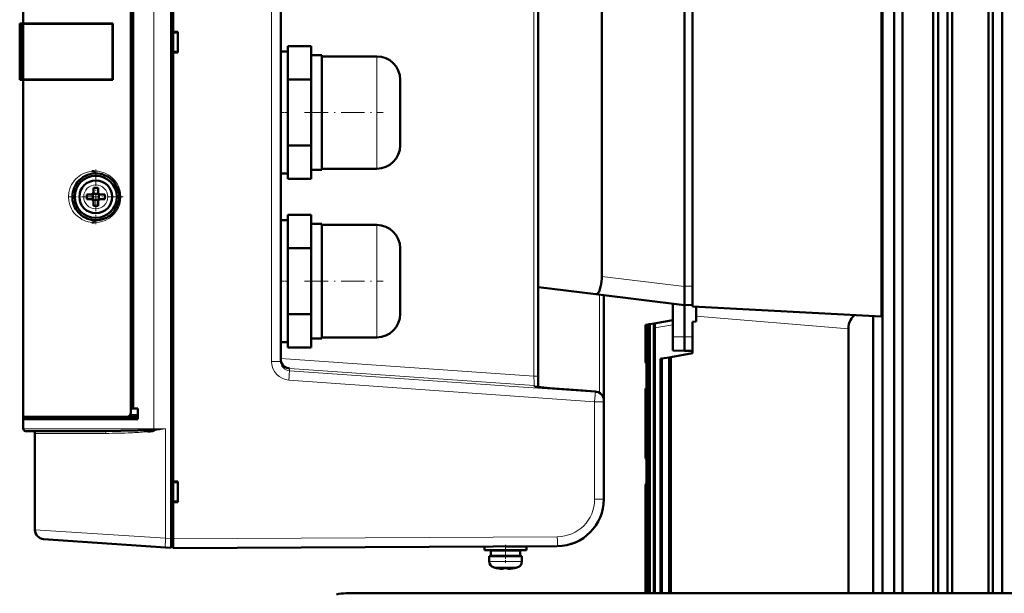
# Model space of a CAD drawing. Extents: x -1595 to 1972, y -1684 to 713.
# Tile 29 of 60: x -1323 to -1113, y 426 to 549. Entities that reach past the tile are written whole.
import ezdxf

# ---------------------------------------------------------------- set-up
doc = ezdxf.new("R2010")
doc.units = 0
doc.linetypes.add('DASHDOT', pattern=[18.5, 12, -3, 0.5, -3])

msp = doc.modelspace()

# ---------------------------------------------------------------- linework, layer by layer
at = {"color": 7, "lineweight": 50}
for p, q in [((-1290.68, 438.07), (-1290.68, 646.03)), ((-1290.28, 633.85), (-1290.28, 546.25)), ((-1138.76, 623.05), (-1138.76, 426.4)), ((-1136.26, 623.05), (-1136.26, 426.4)), ((-1126.89, 622.91), (-1126.89, 426.4)), ((-1124.89, 622.93), (-1124.89, 426.4)), ((-1115.26, 624.01), (-1115.26, 426.4)), ((-1113.26, 624.03), (-1113.26, 426.4)), ((-1322.28, 548.05), (-1322.28, 620.05)), ((-1299.28, 465.02), (-1299.28, 619.08)), ((-1299.28, 618.2), (-1299.28, 465.9)), ((-1298.78, 618.21), (-1298.78, 465.88)), ((-1212.28, 472.74), (-1212.28, 611.36)), ((-1267.28, 475.92), (-1267.28, 608.17)), ((-1116.12, 600.69), (-1116.12, 426.4)), ((-1139.02, 593.79), (-1139.02, 485.53)), ((-1179.39, 591.67), (-1179.39, 487.65)), ((-1181.09, 587.35), (-1181.09, 491.95)), ((-1198.74, 494.06), (-1198.74, 585.24)), ((-1134.5, 426.4), (-1134.5, 584.55)), ((-1127.96, 426.4), (-1127.96, 584.55)), ((-1123.89, 426.4), (-1123.89, 584.55)), ((-1323.02, 548.05), (-1323.01, 548.05)), ((-1323.02, 536.05), (-1323.02, 548.05)), ((-1323.02, 547.8), (-1323.02, 547.81)), ((-1323.02, 547.79), (-1323.02, 547.8)), ((-1323.01, 548.05), (-1322.98, 548.05)), ((-1323.01, 536.05), (-1323.01, 548.05)), ((-1322.78, 548.05), (-1322.98, 548.05)), ((-1322.78, 548.05), (-1322.78, 536.05)), ((-1322.28, 548.05), (-1322.78, 548.05)), ((-1303.1, 548.05), (-1322.28, 548.05)), ((-1321.98, 548.02), (-1322.28, 548.05)), ((-1322.28, 548.02), (-1322.28, 536.07)), ((-1322.23, 548.02), (-1322.28, 548.02)), ((-1321.85, 548.02), (-1321.92, 548.02)), ((-1321.42, 548.02), (-1321.85, 548.02)), ((-1319.65, 548.02), (-1321.42, 548.02)), ((-1312.56, 548.01), (-1319.65, 548.02)), ((-1303.1, 547.98), (-1303.21, 547.98)), ((-1303.21, 536.12), (-1303.21, 547.98)), ((-1303.1, 548.05), (-1303.1, 536.05)), ((-1290.28, 546.25), (-1289.28, 546.25)), ((-1290.28, 546.25), (-1290.28, 546.11)), ((-1290.28, 546.2), (-1290.28, 541.9)), ((-1290.28, 546.11), (-1289.28, 546.05)), ((-1289.28, 546.25), (-1289.28, 541.85)), ((-1265.78, 543.19), (-1265.78, 541.83)), ((-1260.78, 543.19), (-1265.78, 543.19)), ((-1260.78, 539.66), (-1260.78, 543.19)), ((-1289.28, 542.05), (-1290.28, 541.98)), ((-1290.28, 541.98), (-1290.28, 541.85)), ((-1290.28, 541.85), (-1290.28, 450.25)), ((-1289.28, 541.85), (-1290.28, 541.85)), ((-1267.28, 529.05), (-1267.28, 542.05)), ((-1267.28, 542.05), (-1265.78, 542.05)), ((-1265.78, 541.83), (-1265.78, 537.48)), ((-1258.48, 541.3), (-1260.78, 541.3)), ((-1258.48, 529.05), (-1258.48, 541.3)), ((-1246.78, 541.05), (-1258.48, 541.05)), ((-1260.78, 536.12), (-1260.78, 539.66)), ((-1323.02, 536.29), (-1323.02, 536.3)), ((-1265.78, 537.48), (-1265.78, 536.12)), ((-1323.02, 536.05), (-1323.01, 536.05)), ((-1323.01, 536.05), (-1322.98, 536.05)), ((-1323.01, 536.05), (-1322.98, 536.05)), ((-1322.78, 536.05), (-1322.98, 536.05)), ((-1322.78, 536.05), (-1322.28, 536.05)), ((-1322.28, 536.07), (-1322.24, 536.07)), ((-1322.28, 536.05), (-1321.98, 536.07)), ((-1303.1, 536.05), (-1322.28, 536.05)), ((-1322.28, 464.05), (-1322.28, 536.05)), ((-1321.92, 536.07), (-1321.85, 536.07)), ((-1321.85, 536.07), (-1321.42, 536.07)), ((-1321.42, 536.07), (-1319.65, 536.08)), ((-1319.65, 536.08), (-1318.67, 536.08)), ((-1316.17, 536.08), (-1313.93, 536.08)), ((-1311.56, 536.09), (-1308.01, 536.1)), ((-1305.55, 536.11), (-1303.1, 536.12)), ((-1303.21, 536.12), (-1303.1, 536.12)), ((-1265.78, 533.4), (-1265.78, 536.12)), ((-1265.78, 536.12), (-1260.78, 536.12)), ((-1260.78, 529.05), (-1260.78, 536.12)), ((-1241.78, 536.05), (-1241.78, 529.08)), ((-1265.78, 533.4), (-1265.78, 529.05)), ((-1267.28, 516.05), (-1267.28, 529.05)), ((-1265.78, 529.05), (-1265.78, 524.7)), ((-1260.78, 521.98), (-1260.78, 529.05)), ((-1258.48, 516.8), (-1258.48, 529.05)), ((-1241.78, 529.08), (-1241.78, 529.05)), ((-1241.78, 529.05), (-1241.78, 522.05)), ((-1265.78, 521.98), (-1265.78, 524.7)), ((-1265.78, 520.62), (-1265.78, 521.98)), ((-1265.78, 521.98), (-1260.78, 521.98)), ((-1260.78, 518.44), (-1260.78, 521.98)), ((-1265.78, 520.62), (-1265.78, 516.26)), ((-1260.78, 514.9), (-1260.78, 518.44)), ((-1265.78, 516.05), (-1267.28, 516.05)), ((-1265.78, 514.9), (-1265.78, 516.26)), ((-1260.78, 516.8), (-1258.48, 516.8)), ((-1258.48, 517.05), (-1246.78, 517.05)), ((-1303.4, 514.74), (-1303.36, 514.7)), ((-1265.78, 514.9), (-1260.78, 514.9)), ((-1307.78, 511.55), (-1308.7, 511.55)), ((-1307.41, 511.68), (-1307.42, 511.69)), ((-1306.14, 511.68), (-1307.41, 511.68)), ((-1307.41, 510.41), (-1307.41, 511.68)), ((-1307.28, 512.97), (-1307.28, 512.05)), ((-1306.28, 512.97), (-1306.28, 512.05)), ((-1306.13, 511.69), (-1306.14, 511.68)), ((-1306.14, 511.68), (-1306.14, 510.41)), ((-1305.78, 511.55), (-1304.85, 511.55)), ((-1307.78, 510.55), (-1308.7, 510.55)), ((-1307.41, 510.41), (-1307.42, 510.4)), ((-1306.14, 510.41), (-1307.41, 510.41)), ((-1307.28, 509.13), (-1307.28, 510.05)), ((-1306.28, 509.13), (-1306.28, 510.05)), ((-1306.14, 510.41), (-1306.13, 510.4)), ((-1304.85, 510.55), (-1305.78, 510.55)), ((-1265.78, 507.19), (-1265.78, 505.83)), ((-1260.78, 507.19), (-1265.78, 507.19)), ((-1260.78, 503.66), (-1260.78, 507.19)), ((-1267.28, 493.05), (-1267.28, 506.05)), ((-1267.28, 506.05), (-1265.78, 506.05)), ((-1265.78, 505.83), (-1265.78, 501.48)), ((-1258.48, 505.3), (-1260.78, 505.3)), ((-1258.48, 493.05), (-1258.48, 505.3)), ((-1246.78, 505.05), (-1258.48, 505.05)), ((-1260.78, 500.12), (-1260.78, 503.66)), ((-1265.78, 501.48), (-1265.78, 500.12)), ((-1265.78, 497.4), (-1265.78, 500.12)), ((-1265.78, 500.12), (-1260.78, 500.12)), ((-1260.78, 493.05), (-1260.78, 500.12)), ((-1241.78, 500.05), (-1241.78, 493.08)), ((-1265.78, 497.4), (-1265.78, 493.05)), ((-1267.28, 480.05), (-1267.28, 493.05)), ((-1265.78, 493.05), (-1265.78, 488.7)), ((-1260.78, 485.98), (-1260.78, 493.05)), ((-1258.48, 480.8), (-1258.48, 493.05)), ((-1241.78, 493.08), (-1241.78, 493.05)), ((-1241.78, 493.05), (-1241.78, 486.05)), ((-1212.27, 491.78), (-1199.98, 490.27)), ((-1199.98, 490.27), (-1181.09, 487.95)), ((-1198.28, 467.51), (-1198.28, 490.06)), ((-1181.09, 491.95), (-1181.09, 491.91)), ((-1181.09, 487.95), (-1181.09, 491.91)), ((-1265.78, 485.98), (-1265.78, 488.7)), ((-1183.59, 481.18), (-1183.59, 488.26)), ((-1181.09, 487.95), (-1179.39, 487.99)), ((-1181.09, 481.15), (-1181.09, 487.95)), ((-1265.78, 484.62), (-1265.78, 485.98)), ((-1265.78, 485.98), (-1260.78, 485.98)), ((-1260.78, 482.44), (-1260.78, 485.98)), ((-1179.28, 487.64), (-1179.39, 487.65)), ((-1139.02, 485.53), (-1179.39, 487.65)), ((-1179.39, 487.65), (-1179.39, 487.65)), ((-1178.59, 487.61), (-1178.59, 484.43)), ((-1265.78, 484.62), (-1265.78, 480.26)), ((-1189.39, 483.71), (-1189.21, 483.74)), ((-1189.39, 483.71), (-1189.39, 475.65)), ((-1189.39, 483.71), (-1189.39, 483.71)), ((-1189.39, 483.71), (-1189.39, 475.65)), ((-1189.21, 483.74), (-1189.14, 483.75)), ((-1189.21, 483.74), (-1189.21, 426.4)), ((-1189.14, 483.75), (-1188.63, 483.84)), ((-1189.14, 483.75), (-1189.14, 426.4)), ((-1188.63, 483.84), (-1188.48, 483.87)), ((-1188.63, 483.84), (-1188.63, 426.4)), ((-1188.48, 483.87), (-1187.51, 484.04)), ((-1188.48, 483.87), (-1188.48, 426.4)), ((-1183.59, 484.73), (-1187.51, 484.04)), ((-1187.5, 484.04), (-1187.51, 484.04)), ((-1187.51, 484.04), (-1187.51, 484.04)), ((-1187.5, 484.04), (-1187.5, 484.03)), ((-1187.5, 484.03), (-1187.5, 484.04)), ((-1187.5, 484.04), (-1187.5, 484.04)), ((-1179.39, 484.34), (-1178.59, 484.43)), ((-1179.39, 484.34), (-1179.39, 477.65)), ((-1140.81, 485.63), (-1140.81, 426.4)), ((-1260.78, 478.9), (-1260.78, 482.44)), ((-1187.62, 483.01), (-1187.62, 426.4)), ((-1187.4, 483.05), (-1187.4, 426.4)), ((-1146.07, 482.9), (-1146.07, 426.4)), ((-1265.78, 480.05), (-1267.28, 480.05)), ((-1265.78, 478.9), (-1265.78, 480.26)), ((-1260.78, 480.8), (-1258.48, 480.8)), ((-1258.48, 481.05), (-1246.78, 481.05)), ((-1183.59, 478.21), (-1183.59, 481.18)), ((-1181.09, 478.15), (-1181.09, 481.15)), ((-1265.78, 478.9), (-1260.78, 478.9)), ((-1183.96, 476.84), (-1179.39, 477.65)), ((-1183.59, 478.21), (-1181.09, 478.15)), ((-1179.39, 478.19), (-1181.09, 478.15)), ((-1189.39, 475.65), (-1189.21, 475.47)), ((-1189.39, 475.65), (-1189.39, 475.65)), ((-1186.19, 476.45), (-1185.9, 476.5)), ((-1186.19, 476.45), (-1186.19, 426.4)), ((-1184.33, 476.78), (-1185.9, 476.5)), ((-1185.9, 476.5), (-1185.9, 426.4)), ((-1184.33, 476.78), (-1183.96, 476.84)), ((-1184.33, 476.78), (-1184.33, 426.4)), ((-1183.96, 476.84), (-1183.96, 426.4)), ((-1212.28, 470.45), (-1212.28, 472.74)), ((-1200.13, 469.51), (-1202.78, 469.7)), ((-1189.39, 470.15), (-1189.39, 455.22)), ((-1189.39, 470.15), (-1189.21, 470.15)), ((-1198.28, 467.31), (-1198.28, 467.51)), ((-1198.28, 446.48), (-1198.28, 467.31)), ((-1299.28, 465.9), (-1298.78, 465.88)), ((-1297.78, 465.85), (-1299.28, 465.85)), ((-1298.78, 465.88), (-1297.78, 465.85)), ((-1297.78, 463.55), (-1297.78, 465.85)), ((-1322.28, 463.55), (-1322.28, 464.05)), ((-1300.22, 464.05), (-1322.28, 464.05)), ((-1322.28, 461.55), (-1322.28, 463.55)), ((-1322.28, 463.55), (-1297.78, 463.55)), ((-1321.98, 463.55), (-1321.98, 464.05)), ((-1321.98, 464.05), (-1321.81, 464.05)), ((-1300.21, 464.05), (-1297.78, 464.05)), ((-1299.45, 464.45), (-1297.78, 464.5)), ((-1321.78, 461.05), (-1304.88, 461.05)), ((-1320.28, 461.05), (-1320.27, 461.05)), ((-1319.78, 460.55), (-1319.78, 439.98)), ((-1294.74, 461.3), (-1294.36, 461.33)), ((-1294.73, 461.3), (-1294.36, 461.33)), ((-1294.68, 461.05), (-1294.69, 461.04)), ((-1294.5, 461.08), (-1294.68, 461.05)), ((-1294.31, 461.07), (-1294.68, 461.05)), ((-1294.48, 461.08), (-1294.5, 461.08)), ((-1294.32, 461.11), (-1294.48, 461.08)), ((-1189.39, 455.22), (-1189.39, 455.15)), ((-1189.21, 455.14), (-1189.39, 455.15)), ((-1290.28, 450.25), (-1289.28, 450.25)), ((-1290.28, 450.25), (-1290.28, 450.11)), ((-1290.28, 450.2), (-1290.28, 445.9)), ((-1290.28, 450.11), (-1289.28, 450.05)), ((-1289.28, 450.25), (-1289.28, 445.85)), ((-1189.21, 449.82), (-1189.39, 449.65)), ((-1189.39, 449.65), (-1189.39, 426.4)), ((-1189.39, 449.65), (-1189.39, 449.65)), ((-1189.39, 449.65), (-1189.39, 426.4)), ((-1289.28, 446.05), (-1290.28, 445.98)), ((-1290.28, 445.98), (-1290.28, 445.85)), ((-1289.28, 445.85), (-1290.28, 445.85)), ((-1290.28, 445.85), (-1290.28, 438.05)), ((-1291.87, 436.16), (-1317.91, 437.98)), ((-1290.68, 438.07), (-1290.68, 436.08)), ((-1290.68, 436.08), (-1291.87, 436.16)), ((-1290.68, 436.35), (-1290.28, 436.35)), ((-1208.22, 436.48), (-1290.28, 436.05)), ((-1223.77, 436.4), (-1223.77, 435.62)), ((-1223.77, 435.62), (-1223.77, 436.4)), ((-1219.27, 435.62), (-1223.77, 435.62)), ((-1222.42, 435.52), (-1222.42, 434.42)), ((-1219.27, 435.52), (-1222.42, 435.52)), ((-1222.42, 435.52), (-1222.42, 434.42)), ((-1221.27, 435.62), (-1221.27, 435.52)), ((-1221.27, 435.62), (-1221.27, 435.52)), ((-1214.77, 435.62), (-1219.27, 435.62)), ((-1216.12, 435.52), (-1219.27, 435.52)), ((-1214.77, 436.42), (-1219.21, 436.42)), ((-1217.27, 436.42), (-1217.27, 436.43)), ((-1217.27, 435.52), (-1217.27, 435.62)), ((-1216.12, 434.42), (-1216.12, 435.52)), ((-1214.77, 435.62), (-1214.77, 436.42)), ((-1222.77, 434.32), (-1222.77, 433.19)), ((-1222.77, 434.32), (-1219.27, 434.32)), ((-1222.77, 433.19), (-1222.77, 434.32)), ((-1219.27, 434.42), (-1222.42, 434.42)), ((-1221.27, 434.42), (-1221.27, 434.32)), ((-1221.27, 434.42), (-1221.27, 434.32)), ((-1216.12, 434.42), (-1219.27, 434.42)), ((-1219.27, 434.32), (-1215.77, 434.32)), ((-1217.27, 434.32), (-1217.27, 434.42)), ((-1215.77, 433.19), (-1215.77, 434.32)), ((-1221.2, 431.78), (-1221.19, 431.79)), ((-1219.77, 431.79), (-1219.77, 431.64)), ((-1218.77, 431.79), (-1218.77, 431.64)), ((-1218.56, 431.62), (-1218.55, 431.62)), ((-1217.35, 431.79), (-1217.34, 431.78)), ((-1253.32, 426.4), (-1233.05, 426.4)), ((-920.25, 426.4), (-1233.05, 426.4))]:
    msp.add_line(p, q, dxfattribs=at)
at = {"color": 7, "lineweight": 18}
for p, q in [((-1294.37, 461.55), (-1294.37, 622.55)), ((-1213.21, 611.36), (-1213.21, 472.74)), ((-1269.26, 475.92), (-1269.26, 608.17)), ((-1322.98, 548.05), (-1322.98, 536.05)), ((-1246.78, 541.05), (-1246.78, 529.11)), ((-1246.78, 529.11), (-1246.78, 529.05)), ((-1246.78, 529.05), (-1246.78, 517.05)), ((-1306.75, 513.62), (-1306.78, 513.62)), ((-1309.35, 511.07), (-1309.35, 511.05)), ((-1304.2, 511.02), (-1304.2, 511.05)), ((-1306.8, 508.48), (-1306.78, 508.48)), ((-1246.78, 505.05), (-1246.78, 493.11)), ((-1246.78, 493.11), (-1246.78, 493.05)), ((-1246.78, 493.05), (-1246.78, 481.05)), ((-1198.74, 494.06), (-1181.09, 491.91)), ((-1181.09, 491.95), (-1179.39, 491.99)), ((-1199.22, 490.17), (-1199.22, 469.21)), ((-1183.59, 483.72), (-1187.4, 483.05)), ((-1146.07, 482.9), (-1178.59, 485.58)), ((-1183.59, 481.18), (-1181.09, 481.15)), ((-1179.39, 481.17), (-1181.09, 481.15)), ((-1269.26, 475.92), (-1267.28, 475.92)), ((-1213.21, 472.74), (-1267.28, 476.52)), ((-1265.42, 473.93), (-1265.48, 473.93)), ((-1265.42, 474.39), (-1213.2, 470.74)), ((-1265.42, 473.93), (-1265.42, 474.39)), ((-1200.13, 469.31), (-1265.42, 473.93)), ((-1200.26, 467.31), (-1265.55, 471.93)), ((-1212.28, 472.74), (-1213.21, 472.74)), ((-1213.2, 470.74), (-1213.2, 470.57)), ((-1202.78, 469.7), (-1200.13, 469.51)), ((-1200.13, 469.51), (-1200.13, 469.31)), ((-1200.26, 467.31), (-1200.26, 446.48)), ((-1198.28, 467.31), (-1200.26, 467.31)), ((-1294.37, 461.55), (-1322.28, 461.55)), ((-1319.78, 460.55), (-1304.64, 460.55)), ((-1294.37, 461.55), (-1291.87, 461.55)), ((-1291.87, 438.15), (-1291.87, 461.55)), ((-1198.28, 446.48), (-1200.26, 446.48)), ((-1319.78, 439.98), (-1291.87, 438.15)), ((-1291.87, 438.15), (-1290.68, 438.07)), ((-1290.28, 438.04), (-1290.68, 438.04)), ((-1290.28, 438.05), (-1208.22, 438.48)), ((-1208.22, 436.48), (-1208.22, 436.48)), ((-1222.77, 433.19), (-1222.77, 433.19)), ((-1219.27, 433.19), (-1222.77, 433.19)), ((-1219.24, 433.19), (-1219.27, 433.19)), ((-1215.77, 433.19), (-1219.24, 433.19)), ((-1221.85, 431.95), (-1221.84, 431.95)), ((-1219.27, 431.95), (-1221.84, 431.95)), ((-1219.25, 431.95), (-1219.27, 431.95)), ((-1216.7, 431.95), (-1219.25, 431.95)), ((-1253.32, 426.21), (-1253.32, 426.4))]:
    msp.add_line(p, q, dxfattribs=at)
at = {"color": 7, "linetype": 'DASHDOT', "lineweight": 18, "ltscale": 0.045016}
for p, q in [((-1265.62, 529.05), (-1267.43, 529.05)), ((-1265.62, 493.05), (-1267.43, 493.05))]:
    msp.add_line(p, q, dxfattribs=at)
at = {"color": 7, "linetype": 'DASHDOT', "lineweight": 18, "ltscale": 0.419998}
for p, q in [((-1262.18, 529.05), (-1245.38, 529.05)), ((-1262.18, 493.05), (-1245.38, 493.05))]:
    msp.add_line(p, q, dxfattribs=at)
at = {"color": 7, "linetype": 'DASHDOT', "lineweight": 18, "ltscale": 0.2925}
msp.add_line((-1306.78, 516.9), (-1306.78, 505.2), dxfattribs=at)
at = {"color": 7, "linetype": 'DASHDOT', "lineweight": 18, "ltscale": 0.292502}
msp.add_line((-1300.93, 511.05), (-1312.63, 511.05), dxfattribs=at)
at = {"color": 7, "linetype": 'DASHDOT', "lineweight": 18, "ltscale": 0.005209}
msp.add_line((-1189.41, 462.65), (-1189.2, 462.65), dxfattribs=at)
at = {"color": 7, "linetype": 'DASHDOT', "lineweight": 18, "ltscale": 0.012015}
msp.add_line((-1290.24, 438.04), (-1290.72, 438.04), dxfattribs=at)
at = {"color": 7, "linetype": 'DASHDOT', "lineweight": 18, "ltscale": 0.097174}
msp.add_line((-1219.27, 436.75), (-1219.27, 432.87), dxfattribs=at)
at = {"color": 7, "linetype": 'DASHDOT', "lineweight": 18, "ltscale": 0.023302}
msp.add_line((-1219.27, 436.47), (-1219.27, 435.54), dxfattribs=at)
at = {"color": 7, "linetype": 'DASHDOT', "lineweight": 18, "ltscale": 0.033014}
msp.add_line((-1219.27, 435.63), (-1219.27, 434.31), dxfattribs=at)
at = {"color": 7, "linetype": 'DASHDOT', "lineweight": 18, "ltscale": 0.000706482}
msp.add_line((-1220.27, 431.61), (-1220.27, 431.64), dxfattribs=at)
at = {"color": 7, "linetype": 'DASHDOT', "lineweight": 18, "ltscale": 0.000941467}
msp.add_line((-1220.27, 431.64), (-1220.27, 431.61), dxfattribs=at)
at = {"color": 7, "linetype": 'DASHDOT', "lineweight": 18, "ltscale": 0.000926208}
msp.add_line((-1218.27, 431.61), (-1218.27, 431.64), dxfattribs=at)
at = {"color": 7, "linetype": 'DASHDOT', "lineweight": 18, "ltscale": 0.000782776}
msp.add_line((-1218.27, 431.64), (-1218.27, 431.61), dxfattribs=at)
at = {"color": 7, "lineweight": 50}
for points in [[(-1303.21, 547.98), (-1315.71, 548.01), (-1322.23, 548.02)], [(-1303.1, 547.98), (-1312.52, 548.01), (-1320.06, 548.02), (-1321.92, 548.02)], [(-1322.24, 536.07), (-1315.29, 536.08), (-1303.21, 536.12)], [(-1321.98, 536.07), (-1321.96, 536.07), (-1321.35, 536.07), (-1315.95, 536.08), (-1303.1, 536.12)], [(-1307.64, 516.52), (-1307.21, 516.55), (-1307.02, 516.55)], [(-1307.02, 505.55), (-1307.58, 505.57), (-1307.64, 505.58)], [(-1199.98, 490.27), (-1199.84, 490.28), (-1199.69, 490.34), (-1199.54, 490.47), (-1199.39, 490.67), (-1199.24, 490.96), (-1199.11, 491.31), (-1198.97, 491.81), (-1198.86, 492.37), (-1198.75, 493.58), (-1198.74, 494.06)], [(-1187.59, 483.73), (-1187.56, 483.94), (-1187.54, 484.01), (-1187.53, 484.03), (-1187.52, 484.03), (-1187.51, 484.04)], [(-1187.43, 483.76), (-1187.47, 483.97), (-1187.49, 484.03), (-1187.5, 484.04)], [(-1266.53, 474.84), (-1266.8, 475.12), (-1267.03, 475.45), (-1267.19, 475.84), (-1267.25, 476.12), (-1267.28, 476.41)], [(-1202.78, 469.7), (-1209.8, 470.23), (-1212.39, 470.47), (-1213.03, 470.54)], [(-1300.22, 464.05), (-1300.01, 464.07), (-1299.8, 464.15), (-1299.61, 464.28), (-1299.45, 464.45), (-1299.34, 464.65), (-1299.28, 465.02)], [(-1304.88, 461.05), (-1301.39, 461.07), (-1297.82, 461.15), (-1295.76, 461.24), (-1294.73, 461.3)], [(-1219.77, 431.64), (-1219.77, 431.64), (-1219.77, 431.63), (-1219.78, 431.63), (-1219.8, 431.62), (-1219.86, 431.62), (-1220.27, 431.64)], [(-1218.77, 431.64), (-1218.77, 431.64), (-1218.77, 431.63), (-1218.76, 431.63), (-1218.74, 431.62), (-1218.68, 431.62), (-1218.27, 431.64)], [(-1218.77, 431.64), (-1218.77, 431.64), (-1218.77, 431.63), (-1218.77, 431.63), (-1218.75, 431.63), (-1218.72, 431.62)], [(-1218.77, 431.64), (-1218.77, 431.64), (-1218.77, 431.63), (-1218.76, 431.63), (-1218.74, 431.62), (-1218.69, 431.62), (-1218.55, 431.62), (-1218.27, 431.64)], [(-1218.77, 431.64), (-1218.77, 431.64), (-1218.77, 431.64), (-1218.76, 431.63), (-1218.75, 431.63), (-1218.72, 431.62)]]:
    msp.add_lwpolyline(points, dxfattribs=at)
at = {"color": 7, "lineweight": 18}
for points in [[(-1310.71, 506.91), (-1311.1, 507.28), (-1311.44, 507.67), (-1311.73, 508.07), (-1311.97, 508.49), (-1312.34, 509.33), (-1312.55, 510.2), (-1312.61, 511.07), (-1312.54, 511.95), (-1312.32, 512.81), (-1311.95, 513.66), (-1311.7, 514.07), (-1311.41, 514.47), (-1311.08, 514.84), (-1310.71, 515.19)], [(-1310.71, 515.19), (-1309.98, 515.72), (-1309.41, 516.02), (-1308.76, 516.27), (-1308.04, 516.46), (-1307.64, 516.52)], [(-1307.02, 516.55), (-1306.26, 516.5), (-1305.49, 516.34), (-1304.74, 516.07), (-1304.02, 515.69), (-1303.33, 515.18)], [(-1303.33, 515.18), (-1302.68, 514.52), (-1302.15, 513.75), (-1301.94, 513.34), (-1301.76, 512.91), (-1301.58, 512.3), (-1301.47, 511.68), (-1301.43, 511.05)], [(-1301.43, 511.05), (-1301.49, 510.26), (-1301.66, 509.48), (-1301.94, 508.75), (-1302.32, 508.07), (-1302.78, 507.46), (-1303.32, 506.92)], [(-1307.64, 505.58), (-1308.41, 505.72), (-1309.1, 505.94), (-1309.72, 506.23), (-1310, 506.39), (-1310.71, 506.91)], [(-1303.32, 506.92), (-1304.01, 506.42), (-1304.74, 506.03), (-1305.51, 505.76), (-1306.08, 505.63), (-1307.02, 505.55)], [(-1213.21, 472.74), (-1213.18, 471.32), (-1213.19, 470.88), (-1213.2, 470.76), (-1213.2, 470.75), (-1213.2, 470.74), (-1213.2, 470.74)], [(-1213.2, 470.57), (-1213.2, 470.57), (-1213.2, 470.57), (-1213.2, 470.57), (-1213.13, 470.55), (-1212.3, 470.46), (-1208.05, 470.09), (-1202.78, 469.7)], [(-1304.88, 461.05), (-1304.84, 461.04), (-1304.76, 460.98), (-1304.71, 460.9)]]:
    msp.add_lwpolyline(points, dxfattribs=at)
at = {"color": 7, "lineweight": 50}
msp.add_circle((-1306.78, 511.05), 4.5, dxfattribs=at)
for centre, radius, start, end in [((-1314.66, -1561.19), 2109.2, 89.68608, 89.943), ((-1246.78, 536.05), 5, 0, 90), ((-1246.78, 522.05), 5, 270, 360), ((-1306.78, 511.05), 5, 90, 180.0007), ((-1306.77, 511.05), 5, 113.356, 152.5217), ((-1306.77, 511.05), 5, 47.5244, 90.0022), ((-1306.78, 511.05), 3.5, 180, 90), ((-1306.78, 511.05), 3.5, 90, 180), ((-1306.78, 511.05), 5, 313.1317, 46.8741), ((-1306.76, 511.05), 5.02, 180.0207, 189.2982), ((-1291.57, 511.05), 17.13, 178.3286, 181.6729), ((-1307.78, 512.05), 0.5, 270, 360), ((-1306.78, 495.84), 17.14, 89.9996, 91.6715), ((-1306.77, 495.88), 17.1, 88.3267, 90.0022), ((-1305.78, 512.05), 0.5, 180, 270), ((-1321.95, 511.05), 17.1, 359.9978, 1.6733), ((-1321.95, 511.05), 17.1, 358.3267, 0.0022), ((-1306.78, 511.05), 5, 189.3095, 207.185), ((-1307.78, 510.05), 0.5, 0, 90), ((-1306.78, 526.26), 17.14, 268.3285, 270.0004), ((-1306.77, 526.22), 17.1, 269.9978, 271.6733), ((-1305.78, 510.05), 0.5, 90, 180), ((-1306.77, 511.05), 5, 207.1866, 246.6173), ((-1306.77, 511.05), 5, 269.997, 313.1347), ((-1306.78, 511.05), 5, 246.6202, 270), ((-1246.78, 500.05), 5, 0, 90), ((-1246.78, 486.05), 5, 270, 360), ((-1142.52, 483.07), 3.51, 128.247, 151.412), ((-1180.05, 483.06), 7.57, 174.8982, 180.3658), ((-1194.27, 483.1), 6.87, 359.5694, 5.5105), ((-1142.2, 482.92), 3.87, 151.7735, 180.4), ((-1265.25, 476.42), 2.03, 180.0999, 230.9395), ((-1265.23, 476.43), 2.05, 230.8485, 264.7818), ((-1200.28, 467.51), 2, 0.0033, 85.9081), ((-1321.78, 461.55), 0.5, 180, 270), ((-1320.28, 460.55), 0.5, 0, 90), ((-1298.33, 486.41), 25.62, 275.8131, 278.1808), ((-1297.53, 460.68), 2.86, 7.2451, 12.5188), ((-1295.15, 468.92), 7.63, 273.1806, 275.9412), ((-1297.49, 460.65), 2.83, 8.0097, 13.1394), ((-1297.34, 460.68), 2.68, 8.273, 13.2502), ((-1297.38, 460.61), 3.1, 9.2674, 13.4387), ((-1297.5, 460.61), 3.23, 8.2214, 12.9534), ((-1208.28, 446.48), 10, 270.3, 360), ((-1317.78, 439.98), 2, 180, 266), ((-1208.25, 446.41), 9.93, 287.9972, 293.2397), ((-1221.47, 433.19), 1.3, 180, 253.3985), ((-1221.47, 433.19), 1.3, 180, 253.3985), ((-1217.07, 433.19), 1.3, 286.6016, 360), ((-1219.27, 440.57), 9, 253.3985, 257.6222), ((-1219.27, 440.57), 9, 253.3985, 257.6222), ((-1219.27, 440.57), 8.99, 257.6503, 263.6107), ((-1219.27, 440.57), 8.99, 257.6508, 263.6103), ((-1219.27, 440.57), 8.99, 257.6508, 263.6103), ((-1219.27, 440.57), 8.99, 257.6503, 263.6107), ((-1219.9, 434.62), 3, 262.8216, 270.4777), ((-1219.82, 435.65), 4.04, 263.5096, 266.832), ((-1219.27, 441.68), 9.9, 267.1057, 270.0002), ((-1219.27, 441.68), 9.9, 267.1057, 270.0002), ((-1219.27, 441.68), 9.9, 267.1057, 270.0002), ((-1219.27, 441.68), 9.9, 267.1057, 270.0002), ((-1219.27, 441.69), 9.91, 270.0003, 272.1725), ((-1219.27, 441.68), 9.9, 270.0001, 272.894), ((-1219.27, 441.68), 9.9, 270.0001, 272.894), ((-1219.27, 441.68), 9.9, 270.0001, 272.894), ((-1218.71, 435.42), 3.8, 272.2735, 276.5826), ((-1218.71, 435.37), 3.76, 272.7955, 275.6591), ((-1219.27, 440.57), 8.99, 276.3893, 282.3497), ((-1219.27, 440.57), 8.99, 276.3893, 282.3497), ((-1219.27, 440.57), 8.99, 276.3893, 282.3497), ((-1219.27, 440.57), 9, 282.3778, 286.6016), ((-1253.32, 417.15), 9.25, 90.0004, 102.9992)]:
    msp.add_arc(centre, radius, start, end, dxfattribs=at)
at = {"color": 7, "lineweight": 18}
for centre, radius, start, end in [((-1306.06, 516.55), 0.961, 179.8265, 191.8802), ((-1306.78, 511.05), 2.57, 90, 179.4706), ((-1306.78, 511.05), 2.57, 0, 89.4706), ((-1306.78, 511.05), 2.57, 180, 269.4706), ((-1306.78, 511.05), 2.57, 270, 359.4706), ((-1306.06, 505.55), 0.961, 168.1286, 180.181), ((-1265.26, 475.92), 4, 180.0186, 265.9289), ((-1265.27, 475.92), 2, 179.9999, 191.8102), ((-1265.28, 475.92), 2, 191.8041, 264.0682), ((-1200.28, 467.51), 2, 0.0043, 85.9284), ((-1305.46, 460.57), 0.824, 358.7147, 24.0777), ((-1304.54, 578.65), 118.1, 269.9511, 272.5997), ((-1302.59, 533.6), 73.01, 272.678, 273.6808), ((-1302.26, 528.54), 67.94, 273.678, 274.8562), ((-1300.19, 503.91), 43.22, 274.8832, 275.9146), ((-1325, 820.7), 360.68, 274.8721, 275.2702), ((-1326.54, 646.42), 188.1, 279.8623, 280.6212), ((-1208.26, 446.48), 8, 270.2986, 0.0015)]:
    msp.add_arc(centre, radius, start, end, dxfattribs=at)
for centre, major_axis, ratio, start_param, end_param in [((-1306.78, 516.55), (0, -0.5), 0.491591, 5.125176, 6.283346), ((-1306.78, 505.55), (0, -0.5), 0.491582, 3.141484, 4.299488), ((-1265.56, 471.93), (-0.14, -2), 0.005223, 1.571166, 3.129036), ((-1213.28, 469.74), (-1, 0), 0.999921, 3.979355, 4.641705), ((-1213.28, 469.58), (1, 0), 0.999921, 1.274633, 1.500113), ((-1200.28, 467.31), (-0.14, -2), 0.005223, 1.571166, 3.129036), ((-1200.28, 467.31), (2, 0), 0.999921, 0, 1.500113), ((-1294.33, 461.55), (0, 0.5), 0.069756, 1.570796, 2.028989), ((-1291.73, 438.15), (-0.14, -2), 0.069587, 4.717255, 6.283185), ((-1208.23, 438.48), (-0.01, 2), 0.005236, 3.141593, 4.712362)]:
    msp.add_ellipse(centre, major_axis=major_axis, ratio=ratio, start_param=start_param, end_param=end_param, dxfattribs=at)
at = {"color": 7, "lineweight": 50}
msp.add_ellipse((-1290.29, 438.05), major_axis=(0.01, -2), ratio=0.005236, start_param=0, end_param=1.570769, dxfattribs=at)

doc.saveas('drawing.dxf')
